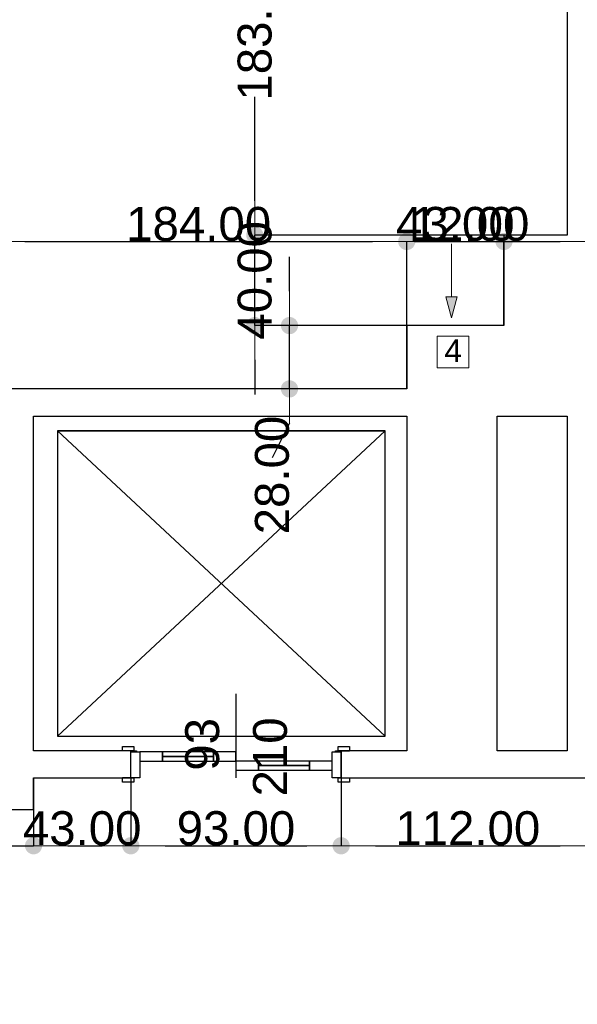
# Model space of a CAD drawing. Header units: millimetres. Extents: x -175445 to -20415, y -559200 to 231527.
# Tile 93 of 256: x -113639 to -111174, y -177681 to -173328. Entities that reach past the tile are written whole.
import ezdxf

# ---------------------------------------------------------------- set-up
doc = ezdxf.new("R2010")
doc.units = ezdxf.units.MM
doc.header["$MEASUREMENT"] = 0
for name, color, linetype in [('Drzwi', 7, 'Continuous'), ('Linia', 7, 'Continuous'), ('Obiekt', 7, 'Continuous'), ('Polilinia', 7, 'Continuous'), ('Słup', 7, 'Continuous'), ('Tekst', 7, 'Continuous'), ('Wymiary', 9, 'Continuous'), ('Ściana', 7, 'Continuous')]:
    doc.layers.add(name, color=color, linetype=linetype)
doc.styles.add('Arial', font='txt')
doc.dimstyles.new('GENERATED_STYLE__1', dxfattribs={"dimtxt": 150, "dimasz": 152, "dimexe": 0.18, "dimexo": 0, "dimgap": 0.09, "dimtad": 1, "dimtih": 1, "dimtoh": 1, "dimlfac": 0.1, "dimzin": 0, "dimdsep": 46, "dimtxsty": 'Arial', "dimblk": 'ARROWHEAD_11', "dimblk1": 'ARROWHEAD_11', "dimblk2": 'ARROWHEAD_11', "dimcen": 0.09, "dimclrd": 256, "dimclre": 256, "dimclrt": 256, "dimazin": 0, "dimtfac": 1, "dimtdec": 4, "dimtmove": 0, "dimatfit": 3, "dimfxl": 1, "dimtolj": 1, "dimtzin": 0, "dimarcsym": 0})
doc.dimstyles.new('GENERATED_STYLE__2', dxfattribs={"dimtxt": 150, "dimasz": 152, "dimexe": 0.18, "dimexo": 0, "dimgap": 0.09, "dimtad": 1, "dimlfac": 0.1, "dimzin": 0, "dimdsep": 46, "dimtxsty": 'Arial', "dimblk": 'ARROWHEAD_11', "dimblk1": 'ARROWHEAD_11', "dimblk2": 'ARROWHEAD_11', "dimcen": 0.09, "dimclrd": 256, "dimclre": 256, "dimclrt": 256, "dimazin": 0, "dimtfac": 1, "dimtdec": 4, "dimtmove": 0, "dimatfit": 3, "dimfxl": 1, "dimtolj": 1, "dimtzin": 0, "dimarcsym": 0})

# ---------------------------------------------------------------- blocks, each defined once
blk = doc.blocks.new('ARROWHEAD_11')
at = {"color": 0, "linetype": 'Continuous', "lineweight": 0}
blk.add_line((0, 0), (-1, 0), dxfattribs=at)
at = {"color": 0, "linetype": 'Continuous', "lineweight": 0, "const_width": 0.25, "flags": 128}
blk.add_lwpolyline([(-0.125, 0, 1), (0.125, 0, 1)], format="xyb", close=True, dxfattribs=at)
blk = doc.blocks.new('*D1516')
at = {"layer": 'Defpoints', "color": 0}
for p in [(-111098, -174000.6), (-110978, -174000.6), (-110978, -174308.8)]:
    blk.add_point(p, dxfattribs=at)
at = {"layer": 'Wymiary', "lineweight": -2}
for p, q in [((-111098, -174000.6), (-111098, -174309)), ((-110978, -174000.6), (-110978, -174309)), ((-111893.7, -174308.8), (-111402, -174308.8)), ((-111402, -174308.8), (-111250, -174308.8)), ((-111098, -174308.8), (-110978, -174308.8)), ((-110826, -174308.8), (-110674, -174308.8))]:
    blk.add_line(p, q, dxfattribs=at)
at = {"layer": 'Wymiary', "lineweight": -2, "xscale": 152, "yscale": 152, "zscale": 152}
blk.add_blockref('ARROWHEAD_11', (-111098, -174308.8), dxfattribs=at)
at = {"layer": 'Wymiary', "lineweight": -2, "xscale": 152, "yscale": 152, "zscale": 152, "rotation": 180}
blk.add_blockref('ARROWHEAD_11', (-110978, -174308.8), dxfattribs=at)
at = {"layer": 'Wymiary', "lineweight": 13, "insert": (-111647.9, -174232.2), "char_height": 150, "attachment_point": 5, "style": 'Arial'}
blk.add_mtext('\\A1;12.00', dxfattribs=at)
blk = doc.blocks.new('*D1530')
at = {"layer": 'Defpoints', "color": 0}
for p in [(-113578, -176680.6), (-113768, -176820.6), (-113578, -176980.2)]:
    blk.add_point(p, dxfattribs=at)
at = {"layer": 'Wymiary', "lineweight": -2}
for p, q in [((-113578, -176680.6), (-113578, -176980.4)), ((-113768, -176820.6), (-113768, -176980.4)), ((-114563.7, -176980.2), (-114072, -176980.2)), ((-114072, -176980.2), (-113920, -176980.2)), ((-113768, -176980.2), (-113578, -176980.2)), ((-113426, -176980.2), (-113274, -176980.2))]:
    blk.add_line(p, q, dxfattribs=at)
at = {"layer": 'Wymiary', "lineweight": -2, "xscale": 152, "yscale": 152, "zscale": 152}
blk.add_blockref('ARROWHEAD_11', (-113768, -176980.2), dxfattribs=at)
at = {"layer": 'Wymiary', "lineweight": -2, "xscale": 152, "yscale": 152, "zscale": 152, "rotation": 180}
blk.add_blockref('ARROWHEAD_11', (-113578, -176980.2), dxfattribs=at)
at = {"layer": 'Wymiary', "lineweight": 13, "insert": (-114317.9, -176903.6), "char_height": 150, "attachment_point": 5, "style": 'Arial'}
blk.add_mtext('\\A1;19.00', dxfattribs=at)
blk = doc.blocks.new('*D1531')
at = {"layer": 'Defpoints', "color": 0}
for p in [(-113578, -176680.6), (-113148, -176680.6), (-113148, -176980.2)]:
    blk.add_point(p, dxfattribs=at)
at = {"layer": 'Wymiary', "lineweight": -2}
for p, q in [((-113578, -176680.6), (-113578, -176980.4)), ((-113148, -176680.6), (-113148, -176980.4)), ((-113426, -176980.2), (-113300, -176980.2))]:
    blk.add_line(p, q, dxfattribs=at)
at = {"layer": 'Wymiary', "lineweight": -2, "xscale": 152, "yscale": 152, "zscale": 152, "rotation": 180}
blk.add_blockref('ARROWHEAD_11', (-113578, -176980.2), dxfattribs=at)
at = {"layer": 'Wymiary', "lineweight": -2, "xscale": 152, "yscale": 152, "zscale": 152}
blk.add_blockref('ARROWHEAD_11', (-113148, -176980.2), dxfattribs=at)
at = {"layer": 'Wymiary', "lineweight": 13, "insert": (-113363, -176903.5), "char_height": 150, "attachment_point": 5, "style": 'Arial'}
blk.add_mtext('\\A1;43.00', dxfattribs=at)
blk = doc.blocks.new('*D1532')
at = {"layer": 'Defpoints', "color": 0}
for p in [(-113148, -176680.6), (-112218, -176680.6), (-112218, -176980.2)]:
    blk.add_point(p, dxfattribs=at)
at = {"layer": 'Wymiary', "lineweight": -2}
for p, q in [((-113148, -176680.6), (-113148, -176980.4)), ((-112218, -176680.6), (-112218, -176980.4)), ((-112996, -176980.2), (-112370, -176980.2))]:
    blk.add_line(p, q, dxfattribs=at)
at = {"layer": 'Wymiary', "lineweight": -2, "xscale": 152, "yscale": 152, "zscale": 152, "rotation": 180}
blk.add_blockref('ARROWHEAD_11', (-113148, -176980.2), dxfattribs=at)
at = {"layer": 'Wymiary', "lineweight": -2, "xscale": 152, "yscale": 152, "zscale": 152}
blk.add_blockref('ARROWHEAD_11', (-112218, -176980.2), dxfattribs=at)
at = {"layer": 'Wymiary', "lineweight": 13, "insert": (-112683, -176903.5), "char_height": 150, "attachment_point": 5, "style": 'Arial'}
blk.add_mtext('\\A1;93.00', dxfattribs=at)
blk = doc.blocks.new('*D1533')
at = {"layer": 'Defpoints', "color": 0}
for p in [(-112218, -176680.6), (-111098, -176680.6), (-111098, -176980.2)]:
    blk.add_point(p, dxfattribs=at)
at = {"layer": 'Wymiary', "lineweight": -2}
for p, q in [((-112218, -176680.6), (-112218, -176980.4)), ((-111098, -176680.6), (-111098, -176980.4)), ((-112066, -176980.2), (-111250, -176980.2))]:
    blk.add_line(p, q, dxfattribs=at)
at = {"layer": 'Wymiary', "lineweight": -2, "xscale": 152, "yscale": 152, "zscale": 152, "rotation": 180}
blk.add_blockref('ARROWHEAD_11', (-112218, -176980.2), dxfattribs=at)
at = {"layer": 'Wymiary', "lineweight": -2, "xscale": 152, "yscale": 152, "zscale": 152}
blk.add_blockref('ARROWHEAD_11', (-111098, -176980.2), dxfattribs=at)
at = {"layer": 'Wymiary', "lineweight": 13, "insert": (-111658, -176903.6), "char_height": 150, "attachment_point": 5, "style": 'Arial'}
blk.add_mtext('\\A1;112.00', dxfattribs=at)
blk = doc.blocks.new('*D1537')
at = {"layer": 'Defpoints', "color": 0}
for p in [(-111928, -174308.8), (-113768, -174960.6), (-111928, -174960.6)]:
    blk.add_point(p, dxfattribs=at)
at = {"layer": 'Wymiary', "lineweight": -2}
for p, q in [((-113768, -174960.6), (-113768, -174308.7)), ((-113616, -174308.8), (-112080, -174308.8)), ((-111928, -174960.6), (-111928, -174308.7))]:
    blk.add_line(p, q, dxfattribs=at)
at = {"layer": 'Wymiary', "lineweight": -2, "xscale": 152, "yscale": 152, "zscale": 152, "rotation": 180}
blk.add_blockref('ARROWHEAD_11', (-113768, -174308.8), dxfattribs=at)
at = {"layer": 'Wymiary', "lineweight": -2, "xscale": 152, "yscale": 152, "zscale": 152}
blk.add_blockref('ARROWHEAD_11', (-111928, -174308.8), dxfattribs=at)
at = {"layer": 'Wymiary', "lineweight": 13, "insert": (-112848, -174232.2), "char_height": 150, "attachment_point": 5, "style": 'Arial'}
blk.add_mtext('\\A1;184.00', dxfattribs=at)
blk = doc.blocks.new('*D1538')
at = {"layer": 'Defpoints', "color": 0}
for p in [(-111498, -174308.8), (-111498, -174680.6), (-111928, -174960.6)]:
    blk.add_point(p, dxfattribs=at)
at = {"layer": 'Wymiary', "lineweight": -2}
for p, q in [((-111928, -174960.6), (-111928, -174308.7)), ((-111776, -174308.8), (-111650, -174308.8)), ((-111498, -174680.6), (-111498, -174308.7))]:
    blk.add_line(p, q, dxfattribs=at)
at = {"layer": 'Wymiary', "lineweight": -2, "xscale": 152, "yscale": 152, "zscale": 152, "rotation": 180}
blk.add_blockref('ARROWHEAD_11', (-111928, -174308.8), dxfattribs=at)
at = {"layer": 'Wymiary', "lineweight": -2, "xscale": 152, "yscale": 152, "zscale": 152}
blk.add_blockref('ARROWHEAD_11', (-111498, -174308.8), dxfattribs=at)
at = {"layer": 'Wymiary', "lineweight": 13, "insert": (-111713, -174232.1), "char_height": 150, "attachment_point": 5, "style": 'Arial'}
blk.add_mtext('\\A1;43.00', dxfattribs=at)
blk = doc.blocks.new('*D1542')
at = {"layer": 'Defpoints', "color": 0}
for p in [(-112446.4, -174680.6), (-111928, -174680.6), (-111928, -174960.6)]:
    blk.add_point(p, dxfattribs=at)
at = {"layer": 'Wymiary', "lineweight": -2}
for p, q in [((-112446.4, -174528.6), (-112446.4, -174376.6)), ((-111928, -174680.6), (-112446.6, -174680.6)), ((-112446.4, -174960.6), (-112446.4, -174680.6)), ((-111928, -174960.6), (-112446.6, -174960.6)), ((-112446.4, -175112.6), (-112523.1, -175264.6))]:
    blk.add_line(p, q, dxfattribs=at)
at = {"layer": 'Wymiary', "lineweight": -2, "xscale": 152, "yscale": 152, "zscale": 152}
for p, rotation in [((-112446.4, -174680.6), 270), ((-112446.4, -174960.6), 90)]:
    blk.add_blockref('ARROWHEAD_11', p, dxfattribs=dict(at, rotation=rotation))
at = {"layer": 'Wymiary', "lineweight": 13, "insert": (-112523.1, -175341.3), "char_height": 150, "attachment_point": 5, "rotation": 90, "style": 'Arial'}
blk.add_mtext('\\A1;28.00', dxfattribs=at)
blk = doc.blocks.new('*D1543')
at = {"layer": 'Defpoints', "color": 0}
for p in [(-112599.8, -174280.6), (-111498, -174280.6), (-111928, -174680.6)]:
    blk.add_point(p, dxfattribs=at)
at = {"layer": 'Wymiary', "lineweight": -2}
for p, q in [((-112599.8, -174128.6), (-112599.8, -173976.6)), ((-111498, -174280.6), (-112600, -174280.6)), ((-112599.8, -174680.6), (-112599.8, -174280.6)), ((-111928, -174680.6), (-112600, -174680.6)), ((-112599.8, -174832.6), (-112599.8, -174984.6))]:
    blk.add_line(p, q, dxfattribs=at)
at = {"layer": 'Wymiary', "lineweight": -2, "xscale": 152, "yscale": 152, "zscale": 152}
for p, rotation in [((-112599.8, -174280.6), 270), ((-112599.8, -174680.6), 90)]:
    blk.add_blockref('ARROWHEAD_11', p, dxfattribs=dict(at, rotation=rotation))
at = {"layer": 'Wymiary', "lineweight": 13, "insert": (-112599.8, -174480.6), "char_height": 150, "attachment_point": 5, "rotation": 90, "style": 'Arial'}
blk.add_mtext('\\A1;40.00', dxfattribs=at)
blk = doc.blocks.new('*D1544')
at = {"layer": 'Defpoints', "color": 0}
for p in [(-112599.8, -172450.6), (-111218, -172450.6), (-111498, -174280.6)]:
    blk.add_point(p, dxfattribs=at)
at = {"layer": 'Wymiary', "lineweight": -2}
for p, q in [((-111218, -172450.6), (-112600, -172450.6)), ((-112599.8, -172602.6), (-112599.8, -173061.5)), ((-112599.8, -174128.6), (-112599.8, -173669.8)), ((-111498, -174280.6), (-112600, -174280.6))]:
    blk.add_line(p, q, dxfattribs=at)
at = {"layer": 'Wymiary', "lineweight": -2, "xscale": 152, "yscale": 152, "zscale": 152}
for p, rotation in [((-112599.8, -172450.6), 90), ((-112599.8, -174280.6), 270)]:
    blk.add_blockref('ARROWHEAD_11', p, dxfattribs=dict(at, rotation=rotation))
at = {"layer": 'Wymiary', "lineweight": 13, "insert": (-112599.8, -173365.6), "char_height": 150, "attachment_point": 5, "rotation": 90, "style": 'Arial'}
blk.add_mtext('\\A1;183.00', dxfattribs=at)
blk = doc.blocks.new('*D1735')
at = {"layer": 'Defpoints', "color": 0}
for p in [(-67558, -174460.7), (-67558, -180112.2), (-140258, -180730.6)]:
    blk.add_point(p, dxfattribs=at)
at = {"layer": 'Wymiary', "lineweight": -2}
for p, q in [((-67558, -174460.7), (-67558, -180112.4)), ((-140258, -180730.6), (-140258, -180112)), ((-140106, -180112.2), (-67710, -180112.2))]:
    blk.add_line(p, q, dxfattribs=at)
at = {"layer": 'Wymiary', "lineweight": -2, "xscale": 152, "yscale": 152, "zscale": 152, "rotation": 180}
blk.add_blockref('ARROWHEAD_11', (-140258, -180112.2), dxfattribs=at)
at = {"layer": 'Wymiary', "lineweight": -2, "xscale": 152, "yscale": 152, "zscale": 152}
blk.add_blockref('ARROWHEAD_11', (-67558, -180112.2), dxfattribs=at)
at = {"layer": 'Wymiary', "lineweight": 13, "insert": (-103908, -180035.5), "char_height": 150, "attachment_point": 5, "style": 'Arial'}
blk.add_mtext('\\A1;7270.01', dxfattribs=at)

msp = doc.modelspace()

# ---------------------------------------------------------------- hatches: boundary and pattern name
at = {"layer": 'Linia', "linetype": 'Continuous', "lineweight": 13}
msp.add_hatch(color=253, dxfattribs=at).paths.add_polyline_path([(-111730.317, -174646.725), (-111705.317, -174553.423), (-111755.317, -174553.423)])

# ---------------------------------------------------------------- linework, layer by layer
at = {"layer": 'Drzwi', "color": 253}
for p, q in [((-113185.019, -176560.636), (-113185.019, -176541.636)), ((-113185.019, -176541.636), (-113135.019, -176541.636)), ((-113135.019, -176541.636), (-113135.019, -176560.636)), ((-112231.019, -176541.636), (-112181.019, -176541.636)), ((-112231.019, -176560.636), (-112231.019, -176541.636)), ((-112181.019, -176541.636), (-112181.019, -176560.636)), ((-113135.019, -176560.636), (-113185.019, -176560.636)), ((-113148.019, -176560.636), (-113185.019, -176560.636)), ((-113148.019, -176565.636), (-113148.019, -176560.636)), ((-113148.019, -176560.636), (-113123.019, -176560.636)), ((-113148.019, -176565.636), (-113148.019, -176560.636)), ((-113123.019, -176565.636), (-113148.019, -176565.636)), ((-113148.019, -176680.636), (-113148.019, -176565.636)), ((-113148.019, -176565.636), (-113108.019, -176565.636)), ((-113148.019, -176680.636), (-113148.019, -176565.636)), ((-113123.019, -176560.636), (-113123.019, -176565.636)), ((-113108.019, -176565.636), (-113108.019, -176680.636)), ((-113008.019, -176565.636), (-113108.019, -176565.636)), ((-113108.019, -176565.636), (-113108.019, -176605.636)), ((-112783.019, -176565.636), (-113008.019, -176565.636)), ((-113008.019, -176565.636), (-113008.019, -176585.636)), ((-113008.019, -176605.636), (-113008.019, -176565.636)), ((-113008.019, -176585.636), (-112783.019, -176585.636)), ((-112783.019, -176585.636), (-113008.019, -176585.636)), ((-113008.019, -176585.636), (-113008.019, -176605.636)), ((-112783.019, -176585.636), (-113008.019, -176585.636)), ((-112783.019, -176585.636), (-112783.019, -176565.636)), ((-112683.019, -176565.636), (-112783.019, -176565.636)), ((-112783.019, -176565.636), (-112783.019, -176605.636)), ((-112783.019, -176605.636), (-112783.019, -176585.636)), ((-112683.019, -176605.636), (-112683.019, -176565.636)), ((-112258.019, -176680.636), (-112258.019, -176565.636)), ((-112258.019, -176565.636), (-112218.019, -176565.636)), ((-112243.019, -176565.636), (-112243.019, -176560.636)), ((-112243.019, -176560.636), (-112218.019, -176560.636)), ((-112218.019, -176565.636), (-112243.019, -176565.636)), ((-112181.019, -176560.636), (-112231.019, -176560.636)), ((-112218.019, -176560.636), (-112218.019, -176565.636)), ((-112218.019, -176565.636), (-112218.019, -176560.636)), ((-112218.019, -176560.636), (-112181.019, -176560.636)), ((-112218.019, -176565.636), (-112218.019, -176680.636)), ((-112218.019, -176680.636), (-112218.019, -176565.636)), ((-113108.019, -176605.636), (-113008.019, -176605.636)), ((-113008.019, -176605.636), (-112783.019, -176605.636)), ((-112783.019, -176605.636), (-112683.019, -176605.636)), ((-112583.019, -176605.636), (-112683.019, -176605.636)), ((-112683.019, -176605.636), (-112683.019, -176645.636)), ((-112358.019, -176605.636), (-112583.019, -176605.636)), ((-112583.019, -176605.636), (-112583.019, -176625.636)), ((-112583.019, -176645.636), (-112583.019, -176605.636)), ((-112583.019, -176625.636), (-112358.019, -176625.636)), ((-112358.019, -176625.636), (-112583.019, -176625.636)), ((-112583.019, -176625.636), (-112583.019, -176645.636)), ((-112358.019, -176625.636), (-112583.019, -176625.636)), ((-112358.019, -176625.636), (-112358.019, -176605.636)), ((-112258.019, -176605.636), (-112358.019, -176605.636)), ((-112358.019, -176605.636), (-112358.019, -176645.636)), ((-112358.019, -176645.636), (-112358.019, -176625.636)), ((-112258.019, -176645.636), (-112258.019, -176605.636)), ((-113185.019, -176699.636), (-113185.019, -176680.636)), ((-113185.019, -176680.636), (-113135.019, -176680.636)), ((-113148.019, -176680.636), (-113185.019, -176680.636)), ((-113108.019, -176680.636), (-113148.019, -176680.636)), ((-113135.019, -176680.636), (-113135.019, -176699.636)), ((-112683.019, -176645.636), (-112583.019, -176645.636)), ((-112583.019, -176645.636), (-112358.019, -176645.636)), ((-112358.019, -176645.636), (-112258.019, -176645.636)), ((-112218.019, -176680.636), (-112258.019, -176680.636)), ((-112231.019, -176680.636), (-112181.019, -176680.636)), ((-112231.019, -176699.636), (-112231.019, -176680.636)), ((-112218.019, -176680.636), (-112181.019, -176680.636)), ((-112181.019, -176680.636), (-112181.019, -176699.636)), ((-113135.019, -176699.636), (-113185.019, -176699.636)), ((-112181.019, -176699.636), (-112231.019, -176699.636))]:
    msp.add_line(p, q, dxfattribs=at)
at = {"layer": 'Linia', "color": 253, "lineweight": 13}
for p, q in [((-111730.317, -174319.033), (-111730.317, -174553.423)), ((-111730.317, -174646.725), (-111755.317, -174553.423)), ((-111755.317, -174553.423), (-111705.317, -174553.423)), ((-111730.317, -174646.725), (-111705.317, -174553.423)), ((-111793.65, -174867.36), (-111793.65, -174727.36)), ((-111793.65, -174727.36), (-111653.65, -174727.36)), ((-111653.65, -174727.36), (-111653.65, -174867.36)), ((-111653.65, -174867.36), (-111793.65, -174867.36))]:
    msp.add_line(p, q, dxfattribs=at)
at = {"layer": 'Obiekt', "color": 253}
msp.add_line((-112683.019, -176309.258), (-112683.019, -176680.636), dxfattribs=at)
at = {"layer": 'Polilinia', "color": 253, "flags": 128}
msp.add_lwpolyline([(-113472.793, -176495.807), (-112022.793, -176495.807), (-112022.793, -175145.807), (-113472.793, -175145.807), (-112022.793, -176495.807), (-112022.793, -175145.807), (-113472.793, -175145.807), (-112022.793, -175145.807)], close=True, dxfattribs=at)
msp.add_lwpolyline([(-113472.793, -175145.807), (-113472.793, -176495.807)], dxfattribs=at)
at = {"layer": 'Słup', "color": 253}
for p, q in [((-111498.019, -174280.636), (-111498.019, -174680.636)), ((-111218.019, -174280.636), (-111498.019, -174280.636))]:
    msp.add_line(p, q, dxfattribs=at)
at = {"layer": 'Ściana', "color": 253}
for p, q in [((-113148.019, -176560.636), (-113185.019, -176560.636)), ((-113148.019, -176565.636), (-113148.019, -176560.636)), ((-113148.019, -176680.636), (-113148.019, -176565.636)), ((-112218.019, -176560.636), (-112181.019, -176560.636)), ((-112218.019, -176565.636), (-112218.019, -176560.636)), ((-112218.019, -176680.636), (-112218.019, -176565.636)), ((-113148.019, -176680.636), (-113185.019, -176680.636)), ((-112218.019, -176680.636), (-112181.019, -176680.636))]:
    msp.add_line(p, q, dxfattribs=at)
at = {"layer": 'Ściana', "color": 253, "flags": 128}
for points in [[(-111218.019, -172450.636), (-111218.019, -174000.636)], [(-111218.019, -174000.636), (-111218.019, -174280.636)], [(-111498.019, -174680.636), (-111928.019, -174680.636)], [(-111928.019, -174680.636), (-111928.019, -174960.636)], [(-113578.019, -174960.636), (-113698.019, -174960.636)], [(-111928.019, -174960.636), (-113578.019, -174960.636)], [(-113578.019, -175080.636), (-111928.019, -175080.636)], [(-113578.019, -176560.636), (-113578.019, -175080.636)], [(-111928.019, -175080.636), (-111928.019, -176560.636)], [(-111528.019, -175080.636), (-111218.019, -175080.636)], [(-111528.019, -176560.636), (-111528.019, -175080.636)], [(-111218.019, -175080.636), (-111218.019, -176560.636)], [(-113148.019, -176560.636), (-113578.019, -176560.636)], [(-111928.019, -176560.636), (-112218.019, -176560.636)], [(-111218.019, -176560.636), (-111528.019, -176560.636)], [(-113578.019, -176820.636), (-113578.019, -176680.636)], [(-113578.019, -176680.636), (-113148.019, -176680.636)], [(-112218.019, -176680.636), (-111098.019, -176680.636)], [(-113768.019, -176820.636), (-113578.019, -176820.636)]]:
    msp.add_lwpolyline(points, dxfattribs=at)

# ---------------------------------------------------------------- texts
at = {"layer": 'Obiekt', "color": 253, "char_height": 150, "attachment_point": 7, "rotation": 90, "style": 'Arial'}
for s, insert in [('\\A1;{\\fArial|b0|i0|c238|p38;93}', (-112755.447, -176648.467)), ('\\A1;{\\fArial|b0|i0|c238|p38;210}', (-112455.55, -176762.296))]:
    msp.add_mtext(s, dxfattribs=dict(at, insert=insert))
at = {"layer": 'Tekst', "color": 253, "lineweight": 13, "insert": (-111761.593, -174791.645), "char_height": 100, "attachment_point": 4, "style": 'Arial'}
msp.add_mtext('\\A1;{\\fArial|b0|i0|c238|p38;4}', dxfattribs=at)

# ---------------------------------------------------------------- dimensions: what is measured, and where the dimension line sits
at = {"layer": 'Wymiary', "color": 8, "lineweight": 13}
for base, p1, p2, picture, middle in [((-112599.79, -172450.636), (-111498.019, -174280.636), (-111218.019, -172450.636), '*D1544', (-112599.79, -173365.636)), ((-112599.79, -174280.636), (-111928.019, -174680.636), (-111498.019, -174280.636), '*D1543', (-112599.79, -174480.636)), ((-112446.438, -174680.636), (-111928.019, -174960.636), (-111928.019, -174680.636), '*D1542', (-112523.114, -175341.312))]:
    dim = msp.add_linear_dim(base=base, p1=p1, p2=p2, angle=90, dimstyle='GENERATED_STYLE__2', dxfattribs=at)
    dim.commit()
    dim.dimension.update_dxf_attribs({"geometry": picture, "text_midpoint": middle, "dimtype": 160, "text_rotation": 90})
for base, p1, p2, picture, middle in [((-110978.019, -174308.849), (-111098.019, -174000.636), (-110978.019, -174000.636), '*D1516', (-111647.88, -174308.849)), ((-111928.019, -174308.849), (-113768.019, -174960.636), (-111928.019, -174960.636), '*D1537', (-112848.019, -174308.849)), ((-111498.019, -174308.849), (-111928.019, -174960.636), (-111498.019, -174680.636), '*D1538', (-111713.019, -174308.849)), ((-67557.968, -180112.207), (-140258.019, -180730.636), (-67557.968, -174460.715), '*D1735', (-103907.994, -180112.207)), ((-113578.019, -176980.242), (-113768.019, -176820.636), (-113578.019, -176680.636), '*D1530', (-114317.88, -176980.242)), ((-113148.019, -176980.242), (-113578.019, -176680.636), (-113148.019, -176680.636), '*D1531', (-113363.019, -176980.242)), ((-112218.019, -176980.242), (-113148.019, -176680.636), (-112218.019, -176680.636), '*D1532', (-112683.019, -176980.242)), ((-111098.019, -176980.242), (-112218.019, -176680.636), (-111098.019, -176680.636), '*D1533', (-111658.019, -176980.242))]:
    dim = msp.add_linear_dim(base=base, p1=p1, p2=p2, dimstyle='GENERATED_STYLE__1', dxfattribs=at)
    dim.commit()
    dim.dimension.update_dxf_attribs({"geometry": picture, "text_midpoint": middle, "dimtype": 160})

doc.saveas('drawing.dxf')
